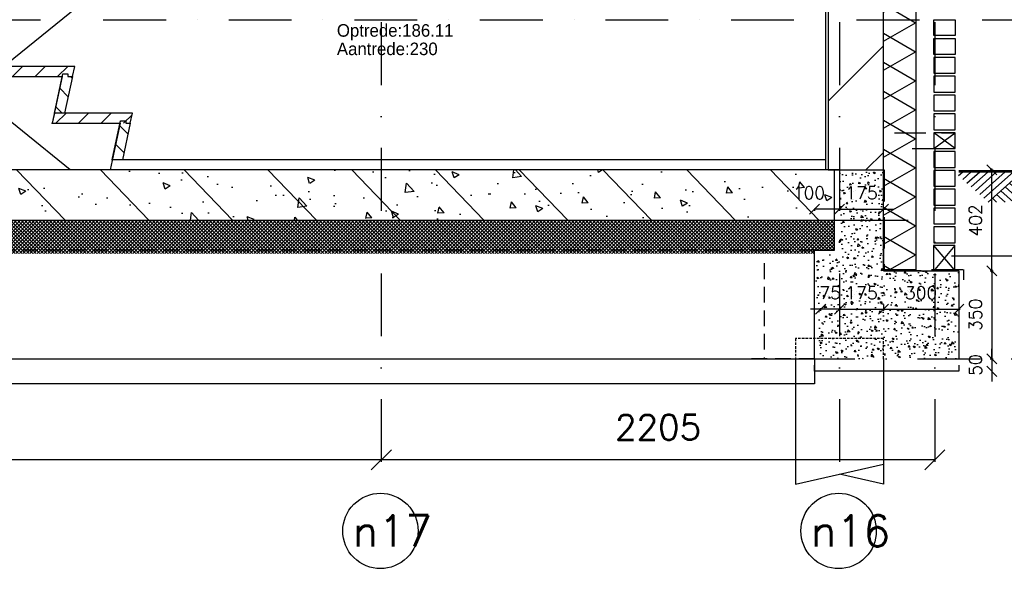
# Model space of a CAD drawing. Extents: x 0 to 317513, y 0 to 193913.
# Tile 38 of 105: x 234982 to 238904, y 90246 to 92446. Entities that reach past the tile are written whole.
import ezdxf
from ezdxf.enums import TextEntityAlignment as Align

# ---------------------------------------------------------------- set-up
doc = ezdxf.new("R2010")
doc.units = 0
doc.header["$LTSCALE"] = 20
doc.header["$MEASUREMENT"] = 0
doc.header["$PDSIZE"] = -1
for name, pattern in [('DASHDOT', [25, 12.5, -6.25, 0, -6.25]), ('DASHED', [0.75, 0.5, -0.25]), ('DD1', [2.66667, 1.66667, -0.5, 0, -0.5]), ('HIDDEN', [9.375, 6.25, -3.125]), ('HIDDEN2', [4.6875, 3.125, -1.5625])]:
    doc.linetypes.add(name, pattern=pattern)
doc.layers.get('0').update_dxf_attribs({"linetype": 'CONTINUOUS'})
doc.layers.get('DEFPOINTS').update_dxf_attribs({"linetype": 'CONTINUOUS'})
for name, color, linetype in [('A--01A1_ACEER', 1, 'CONTINUOUS'), ('A--124D2TRAPPEN', 4, 'CONTINUOUS'), ('A--A21--_F-23-', 9, 'CONTINUOUS'), ('A--A22--_F123-', 9, 'CONTINUOUS'), ('A--A23--_F--3-', 9, 'CONTINUOUS'), ('A--L$7A3-_STRAMIEN', 3, 'CONTINUOUS'), ('A--L11D5_GRONDWERK', 5, 'CONTINUOUS'), ('A--L13A1_VLOEREN', 1, 'CONTINUOUS'), ('A--L13A2_VLOEREN', 2, 'CONTINUOUS'), ('A--L13D4_VLOEREN', 4, 'CONTINUOUS'), ('A--L13DC4_VLOEREN', 4, 'HIDDEN'), ('A--L16--', 7, 'CONTINUOUS'), ('A--L16--_F123-', 7, 'CONTINUOUS'), ('A--L17--', 7, 'CONTINUOUS'), ('A--L17--_F123-', 7, 'CONTINUOUS'), ('A--L21--', 3, 'CONTINUOUS'), ('A--L21--_F--3-', 7, 'CONTINUOUS'), ('A--L21--_F-23-', 4, 'CONTINUOUS'), ('A--L21D1_BUITENWAND', 1, 'CONTINUOUS'), ('A--L21DC1_BUITENWAND', 1, 'HIDDEN'), ('A--L22D1_BINNENWAND', 1, 'CONTINUOUS'), ('A--L23--', 7, 'CONTINUOUS'), ('A--L23--_F--3-', 7, 'CONTINUOUS'), ('A--L24--', 7, 'CONTINUOUS'), ('A--L24A2_TRAPPEN', 2, 'CONTINUOUS'), ('A--L24D1_TRAPPEN1', 1, 'HIDDEN2'), ('A--L28DC1_KONSTRUKTIES', 1, 'HIDDEN2'), ('A--L31--', 2, 'CONTINUOUS'), ('A--M$1A-_F123-', 1, 'CONTINUOUS'), ('A--T$7A-_STRAMIEN', 2, 'CONTINUOUS'), ('A--T01A-35_TEKSTPRES', 3, 'CONTINUOUS'), ('STRAMIEN', 8, 'DD1'), ('X--LR---_CP', 7, 'CONTINUOUS')]:
    doc.layers.add(name, color=color, linetype=linetype)
doc.styles.add('ALFA-0_25', font='ROMANS')
doc.styles.add('HIEMSTRA', font='romans.shx')
doc.styles.add('style1', font='tsacor__.ttf', dxfattribs={"height": 10})
doc.dimstyles.get("Standard").update_dxf_attribs({"dimscale": 40, "dimtxt": 2.5, "dimasz": 2, "dimexe": 0.3, "dimexo": 0.3, "dimgap": 2, "dimtad": 1, "dimdec": 0, "dimzin": 0, "dimdsep": 46, "dimtxsty": 'HIEMSTRA', "dimblk1": 'OBLIQUE', "dimblk2": 'OBLIQUE', "dimsah": 1, "dimcen": 0.09, "dimdle": 0.3, "dimclrd": 1, "dimclre": 1, "dimclrt": 3, "dimadec": 0, "dimazin": 0, "dimtfac": 1, "dimtdec": 4, "dimtix": 1, "dimtmove": 2, "dimatfit": 3, "dimldrblk": 'OBLIQUE', "dimfxl": 0, "dimtvp": 625, "dimtolj": 1, "dimtzin": 0, "dimarcsym": 0})

# ---------------------------------------------------------------- blocks, each defined once
blk = doc.blocks.new('Q010075-')
at = {"layer": 'A--L17--_F123-', "color": 1, "linetype": 'DASHED'}
blk.add_lwpolyline([(-175, 0), (-175, 80), (175, 80), (175, 0)], dxfattribs=at)
at = {"layer": 'A--L17--_F123-', "color": 1, "linetype": 'Continuous'}
for points in [[(175, 0), (175, -500), (-175, -420)], [(-175, 0), (-175, -500), (0, -460)]]:
    blk.add_lwpolyline(points, dxfattribs=at)
at = {"layer": 'X--LR---_CP'}
for p in [(-175, 0), (-175, 0), (175, 0)]:
    blk.add_point(p, dxfattribs=at)
blk = doc.blocks.new('*U936')
at = {"layer": 'A--L23--_F--3-', "color": 2, "linetype": 'Continuous'}
blk.add_lwpolyline([(0, 0), (0, -25), (-575.2, -25), (-575.2, 0)], dxfattribs=at)
blk = doc.blocks.new('_OBLIQUE')
at = {"color": 0, "linetype": 'ByBlock'}
blk.add_line((-0.5, -0.5), (0.5, 0.5), dxfattribs=at)
blk = doc.blocks.new('*D46')
at = {"color": 1, "linetype": 'ByBlock'}
for p, q in [((238172.3, 91293.2), (238132.3, 91293.2)), ((238172.3, 91296.8), (238172.3, 91287.2)), ((238247.3, 91293.2), (238172.3, 91293.2)), ((238247.3, 91296.8), (238247.3, 91287.2)), ((238247.3, 91293.2), (238287.3, 91293.2))]:
    blk.add_line(p, q, dxfattribs=at)
at = {"layer": 'DEFPOINTS', "color": 0, "linetype": 'ByBlock'}
for p in [(238172.3, 91302.8), (238247.3, 91302.8), (238172.3, 91293.2)]:
    blk.add_point(p, dxfattribs=at)
at = {"color": 1, "linetype": 'ByBlock', "xscale": 40, "yscale": 40, "zscale": 40}
blk.add_blockref('_OBLIQUE', (238172.3, 91293.2), dxfattribs=at)
at = {"color": 1, "linetype": 'ByBlock', "xscale": 40, "yscale": 40, "zscale": 40, "rotation": 180}
blk.add_blockref('_OBLIQUE', (238247.3, 91293.2), dxfattribs=at)
at = {"color": 2, "linetype": 'ByBlock', "insert": (238209.8, 91358.2), "char_height": 50, "attachment_point": 5, "style": 'HIEMSTRA'}
blk.add_mtext('\\A1;75', dxfattribs=at)
blk = doc.blocks.new('*D47')
at = {"color": 1, "linetype": 'ByBlock'}
for p, q in [((238247.3, 91293.2), (238207.3, 91293.2)), ((238247.3, 91293.2), (238422.5, 91293.2)), ((238422.5, 91293.2), (238462.5, 91293.2))]:
    blk.add_line(p, q, dxfattribs=at)
at = {"layer": 'DEFPOINTS', "color": 0, "linetype": 'ByBlock'}
for p in [(238247.3, 91293.2), (238422.5, 91293.2), (238422.5, 91293.2)]:
    blk.add_point(p, dxfattribs=at)
at = {"color": 1, "linetype": 'ByBlock', "xscale": 40, "yscale": 40, "zscale": 40}
blk.add_blockref('_OBLIQUE', (238247.3, 91293.2), dxfattribs=at)
at = {"color": 1, "linetype": 'ByBlock', "xscale": 40, "yscale": 40, "zscale": 40, "rotation": 180}
blk.add_blockref('_OBLIQUE', (238422.5, 91293.2), dxfattribs=at)
at = {"color": 2, "linetype": 'ByBlock', "insert": (238334.9, 91358.2), "char_height": 50, "attachment_point": 5, "style": 'HIEMSTRA'}
blk.add_mtext('\\A1;175', dxfattribs=at)
blk = doc.blocks.new('*D48')
at = {"color": 1, "linetype": 'ByBlock'}
for p, q in [((238422.5, 91311.8), (238422.5, 91287.2)), ((238722.3, 91311.8), (238722.3, 91287.2)), ((238416.5, 91293.2), (238728.3, 91293.2))]:
    blk.add_line(p, q, dxfattribs=at)
at = {"layer": 'DEFPOINTS', "color": 0, "linetype": 'ByBlock'}
for p in [(238422.5, 91317.8), (238722.3, 91317.8), (238722.3, 91293.2)]:
    blk.add_point(p, dxfattribs=at)
at = {"color": 1, "linetype": 'ByBlock', "xscale": 40, "yscale": 40, "zscale": 40, "rotation": 180}
blk.add_blockref('_OBLIQUE', (238422.5, 91293.2), dxfattribs=at)
at = {"color": 1, "linetype": 'ByBlock', "xscale": 40, "yscale": 40, "zscale": 40}
blk.add_blockref('_OBLIQUE', (238722.3, 91293.2), dxfattribs=at)
at = {"color": 2, "linetype": 'ByBlock', "insert": (238572.4, 91358.2), "char_height": 50, "attachment_point": 5, "style": 'HIEMSTRA'}
blk.add_mtext('\\A1;300', dxfattribs=at)
blk = doc.blocks.new('*D49')
at = {"color": 1, "linetype": 'ByBlock'}
for p, q in [((238147.3, 91694.8), (238147.3, 91685.2)), ((238247.3, 91694.8), (238247.3, 91685.2)), ((238253.3, 91691.2), (238147.3, 91691.2))]:
    blk.add_line(p, q, dxfattribs=at)
at = {"layer": 'DEFPOINTS', "color": 0, "linetype": 'ByBlock'}
for p in [(238147.3, 91700.8), (238247.3, 91700.8), (238147.3, 91691.2)]:
    blk.add_point(p, dxfattribs=at)
at = {"color": 1, "linetype": 'ByBlock', "xscale": 40, "yscale": 40, "zscale": 40, "rotation": 180}
blk.add_blockref('_OBLIQUE', (238147.3, 91691.2), dxfattribs=at)
at = {"color": 1, "linetype": 'ByBlock', "xscale": 40, "yscale": 40, "zscale": 40}
blk.add_blockref('_OBLIQUE', (238247.3, 91691.2), dxfattribs=at)
at = {"color": 2, "linetype": 'ByBlock', "insert": (238125.7, 91756.2), "char_height": 50, "attachment_point": 5, "style": 'HIEMSTRA'}
blk.add_mtext('\\A1;100', dxfattribs=at)
blk = doc.blocks.new('*D50')
at = {"color": 1, "linetype": 'ByBlock'}
for p, q in [((238247.3, 91691.2), (238207.3, 91691.2)), ((238247.3, 91691.2), (238422.5, 91691.2)), ((238422.5, 91691.2), (238462.5, 91691.2))]:
    blk.add_line(p, q, dxfattribs=at)
at = {"layer": 'DEFPOINTS', "color": 0, "linetype": 'ByBlock'}
for p in [(238247.3, 91691.2), (238422.5, 91691.2), (238422.5, 91691.2)]:
    blk.add_point(p, dxfattribs=at)
at = {"color": 1, "linetype": 'ByBlock', "xscale": 40, "yscale": 40, "zscale": 40}
blk.add_blockref('_OBLIQUE', (238247.3, 91691.2), dxfattribs=at)
at = {"color": 1, "linetype": 'ByBlock', "xscale": 40, "yscale": 40, "zscale": 40, "rotation": 180}
blk.add_blockref('_OBLIQUE', (238422.5, 91691.2), dxfattribs=at)
at = {"color": 2, "linetype": 'ByBlock', "insert": (238334.9, 91756.2), "char_height": 50, "attachment_point": 5, "style": 'HIEMSTRA'}
blk.add_mtext('\\A1;175', dxfattribs=at)
blk = doc.blocks.new('*D51')
at = {"color": 1, "linetype": 'ByBlock'}
for p, q in [((238847.7, 91445.9), (238859.9, 91445.9)), ((238853.9, 91451.9), (238853.9, 91089.9)), ((238847.7, 91095.9), (238859.9, 91095.9))]:
    blk.add_line(p, q, dxfattribs=at)
at = {"layer": 'DEFPOINTS', "color": 0, "linetype": 'ByBlock'}
for p in [(238841.7, 91445.9), (238841.7, 91095.9), (238853.9, 91095.9)]:
    blk.add_point(p, dxfattribs=at)
at = {"color": 1, "linetype": 'ByBlock', "xscale": 40, "yscale": 40, "zscale": 40}
for p, rotation in [((238853.9, 91445.9), 90), ((238853.9, 91095.9), 270)]:
    blk.add_blockref('_OBLIQUE', p, dxfattribs=dict(at, rotation=rotation))
at = {"color": 2, "linetype": 'ByBlock', "insert": (238788.9, 91270.9), "char_height": 50, "attachment_point": 5, "rotation": 90, "style": 'HIEMSTRA'}
blk.add_mtext('\\A1;350', dxfattribs=at)
blk = doc.blocks.new('*D52')
at = {"color": 1, "linetype": 'ByBlock'}
for p, q in [((238853.9, 91095.9), (238853.9, 91135.9)), ((238853.9, 91095.9), (238853.9, 91045.9)), ((238853.9, 91045.9), (238853.9, 91005.9))]:
    blk.add_line(p, q, dxfattribs=at)
at = {"layer": 'DEFPOINTS', "color": 0, "linetype": 'ByBlock'}
for p in [(238853.9, 91095.9), (238853.9, 91045.9), (238853.9, 91045.9)]:
    blk.add_point(p, dxfattribs=at)
at = {"color": 1, "linetype": 'ByBlock', "xscale": 40, "yscale": 40, "zscale": 40}
for p, rotation in [((238853.9, 91095.9), 270), ((238853.9, 91045.9), 90)]:
    blk.add_blockref('_OBLIQUE', p, dxfattribs=dict(at, rotation=rotation))
at = {"color": 2, "linetype": 'ByBlock', "insert": (238788.9, 91070.9), "char_height": 50, "attachment_point": 5, "rotation": 90, "style": 'HIEMSTRA'}
blk.add_mtext('\\A1;50', dxfattribs=at)
blk = doc.blocks.new('*U927')
at = {"layer": 'A--A21--_F-23-', "linetype": 'Continuous'}
h = blk.add_hatch(dxfattribs=at)
h.set_pattern_fill('ALFAISO', color=256, scale=100, angle=90, style=0)
h.set_pattern_definition([(150, (50, -3e-15), (-50, -86.6025), []), (210, (50, -3e-15), (50, -86.6025), [])])
h.paths.add_polyline_path([(0, 0), (-65, 0), (-65, 5571), (0, 5571), (65, 5571), (65, 0)])
at = {"layer": 'A--L21--_F--3-', "color": 3, "linetype": 'Continuous'}
for points in [[(0, 0), (-65, 0), (-65, 5571), (0, 5571)], [(0, 0), (65, 0), (65, 5571), (0, 5571)]]:
    blk.add_lwpolyline(points, dxfattribs=at)
blk = doc.blocks.new('*D127')
at = {"color": 1, "linetype": 'ByBlock'}
for p, q in [((236422.3, 90705), (236422.3, 90693)), ((238627.3, 90693), (236422.3, 90693)), ((238627.3, 90705), (238627.3, 90693))]:
    blk.add_line(p, q, dxfattribs=at)
at = {"layer": 'DEFPOINTS', "color": 0, "linetype": 'ByBlock'}
for p in [(236422.3, 90693), (236422.3, 90693), (238627.3, 90693)]:
    blk.add_point(p, dxfattribs=at)
at = {"color": 1, "linetype": 'ByBlock', "xscale": 80, "yscale": 80, "zscale": 80, "rotation": 180}
blk.add_blockref('_OBLIQUE', (236422.3, 90693), dxfattribs=at)
at = {"color": 1, "linetype": 'ByBlock', "xscale": 80, "yscale": 80, "zscale": 80}
blk.add_blockref('_OBLIQUE', (238627.3, 90693), dxfattribs=at)
at = {"color": 3, "linetype": 'ByBlock', "insert": (237524.8, 90823), "char_height": 100, "attachment_point": 5, "style": 'HIEMSTRA'}
blk.add_mtext('\\A1;2205', dxfattribs=at)
blk = doc.blocks.new('*D128')
at = {"color": 1, "linetype": 'ByBlock'}
for p, q in [((231022.3, 90705), (231022.3, 90693)), ((236422.3, 90693), (231022.3, 90693)), ((236422.3, 90705), (236422.3, 90693))]:
    blk.add_line(p, q, dxfattribs=at)
at = {"layer": 'DEFPOINTS', "color": 0, "linetype": 'ByBlock'}
for p in [(231022.3, 90693), (231022.3, 90693), (236422.3, 90693)]:
    blk.add_point(p, dxfattribs=at)
at = {"color": 1, "linetype": 'ByBlock', "xscale": 80, "yscale": 80, "zscale": 80, "rotation": 180}
blk.add_blockref('_OBLIQUE', (231022.3, 90693), dxfattribs=at)
at = {"color": 1, "linetype": 'ByBlock', "xscale": 80, "yscale": 80, "zscale": 80}
blk.add_blockref('_OBLIQUE', (236422.3, 90693), dxfattribs=at)
at = {"color": 3, "linetype": 'ByBlock', "insert": (233722.3, 90823), "char_height": 100, "attachment_point": 5, "style": 'HIEMSTRA'}
blk.add_mtext('\\A1;5400', dxfattribs=at)
blk = doc.blocks.new('TRAPTREDE')
at = {"layer": 'A--01A1_ACEER'}
h = blk.add_hatch(dxfattribs=at)
h.set_pattern_fill('ANSI31', color=256, scale=20, angle=90, style=0)
h.set_pattern_definition([(135, (-78993.37, -57903.14), (-44.90128, -44.90128), [])])
edge = h.paths.add_edge_path()
edge.add_line((-292.6, 0), (-310.9, 0))
edge.add_line((-310.9, 0), (-319.5, 40))
edge.add_line((-319.5, 40), (-8.6, 40))
edge.add_line((-8.6, 40), (0, 0))
edge.add_line((0, 0), (-270, 0))
at = {"layer": 'A--L24A2_TRAPPEN'}
blk.add_lwpolyline([(-270, 0), (-272.1, 10), (-292.6, 10), (-292.6, 0), (-310.9, 0), (-319.5, 40), (-8.6, 40), (0, 0)], close=True, dxfattribs=at)
at = {"layer": 'X--LR---_CP', "color": 1}
blk.add_point((0, 0), dxfattribs=at)
blk = doc.blocks.new('STOOTBORD')
at = {"layer": 'A--01A1_ACEER'}
h = blk.add_hatch(dxfattribs=at)
h.set_pattern_fill('ANSI31', color=256, scale=20, style=0)
h.set_pattern_definition([(45, (-78754.77, -57757.03), (-44.90128, 44.90128), [])])
h.paths.add_polyline_path([(0, 0), (-33.6, 156.1), (-54, 156.1), (-54, 146.1), (-72.3, 146.1), (-40.9, 0)])
at = {"layer": 'A--L24A2_TRAPPEN'}
blk.add_lwpolyline([(0, 0), (-33.6, 156.1), (-54, 156.1), (-54, 146.1), (-72.3, 146.1), (-40.9, 0)], close=True, dxfattribs=at)
at = {"layer": 'X--LR---_CP'}
blk.add_point((0, 0), dxfattribs=at)
blk = doc.blocks.new('*D203')
at = {"color": 1, "linetype": 'ByBlock'}
for p, q in [((238853.9, 91439.9), (238853.9, 91853.6)), ((238847.7, 91847.6), (238859.9, 91847.6)), ((238847.7, 91445.9), (238859.9, 91445.9))]:
    blk.add_line(p, q, dxfattribs=at)
at = {"layer": 'DEFPOINTS', "color": 0, "linetype": 'ByBlock'}
for p in [(238841.7, 91847.6), (238853.9, 91847.6), (238841.7, 91445.9)]:
    blk.add_point(p, dxfattribs=at)
at = {"color": 1, "linetype": 'ByBlock', "xscale": 40, "yscale": 40, "zscale": 40}
for p, rotation in [((238853.9, 91847.6), 90), ((238853.9, 91445.9), 270)]:
    blk.add_blockref('_OBLIQUE', p, dxfattribs=dict(at, rotation=rotation))
at = {"color": 2, "linetype": 'ByBlock', "insert": (238788.9, 91646.7), "char_height": 50, "attachment_point": 5, "rotation": 90, "style": 'HIEMSTRA'}
blk.add_mtext('\\A1;402', dxfattribs=at)
blk = doc.blocks.new('Q010064-')
at = {"layer": 'A--L16--_F123-', "color": 1, "linetype": 'Continuous'}
for points in [[(37.5, -37.5), (75, 0)], [(75, -75), (150, 0)], [(112.5, -112.5), (225, 0)], [(150, -150), (300, 0)], [(187.5, -187.5), (375, 0)], [(225, -225), (450, 0)], [(262.5, -262.5), (525, 0)], [(300, -300), (600, 0)], [(900, -300), (600, 0)], [(750, -300), (525, -75)], [(825, -300), (562.5, -37.5)], [(600, -300), (450, -150)], [(675, -300), (487.5, -112.5)], [(450, -300), (375, -225)], [(525, -300), (412.5, -187.5)], [(375, -300), (337.5, -262.5)]]:
    blk.add_lwpolyline(points, dxfattribs=at)
at = {"layer": 'X--LR---_CP'}
blk.add_point((600, 0), dxfattribs=at)
blk.add_point((600, 0), dxfattribs=at)
blk = doc.blocks.new('A$C543B4771')
at = {"layer": 'A--L16--', "xscale": 0.4504033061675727, "yscale": 0.3999999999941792}
for p in [(-16.9, 120), (253.4, 120), (523.6, 120), (793.8, 120), (1064.1, 120)]:
    blk.add_blockref('Q010064-', p, dxfattribs=at)

msp = doc.modelspace()

# ---------------------------------------------------------------- hatches: boundary and pattern name
at = {"layer": 'A--A22--_F123-'}
h = msp.add_hatch(dxfattribs=at)
h.set_pattern_fill('ALFALINE', color=256, scale=300, angle=-90, style=0, pattern_type=2)
h.set_pattern_definition([(225, (397244.7, 0), (-212.13203, 212.13203), [])])
h.paths.add_polyline_path([(238202.3, 97170.9), (238202.3, 91847.6), (238422.3, 91847.6), (238422.3, 97170.9)])
at = {"layer": 'A--A23--_F--3-'}
h = msp.add_hatch(dxfattribs=at)
h.set_pattern_fill('ALFABET', color=256, scale=40, angle=1, style=0, pattern_type=2)
h.set_pattern_definition([(134, (397271.65, -558.33), (172.64155, 166.718), []), (129, (397271.65, -558.33), (-287.29845, -20.08986), [30, -330]), (184, (397271.65, -558.33), (60.7431, 299.8624), [24, -264]), (78.5486, (397247.7, -560), (-226.55556, 279.77237), [25.49608, -280.45684]), (132.8158, (397273.04, -478.35), (-427.9869, -58.74715), [45, -495]), (82.3644, (397237.38, -483.24), (-367.0079, 396.11265), [38.2441, -420.6852]), (187.8158, (397273.04, -478.35), (-367.0076, 396.1129), [36, -396]), (158, (397232.7, -497.64), (-241.53712, -156.85604), [30, -330]), (213, (397232.7, -497.64), (-92.24906, 291.7144), [24, -264]), (107.5486, (397212.57, -510.72), (-333.7863, 134.8581), [25.49608, -280.45684]), (141.5, (397271.65, -558.33), (-2.53928, 133.22215), [0, -260.8, 0, -268, 0, -265]), (171.5, (397271.65, -558.33), (-102.45841, 159.57714), [0, -152.8, 0, -254.8, 0, -101]), (211.5, (397360.83, -559.89), (-213.65391, -5.29398), [0, -100, 0, -312, 0, -414]), (221.5, (397400.83, -560.59), (-232.54011, 44.1071), [0, -130, 0, -207.2, 0, -294]), (221.5, (397400.83, -560.59), (-232.54011, 44.1071), [0, -130, 0, -207.2, 0, -294])])
h.paths.add_polyline_path([(234490.6, 91647.6), (238227.3, 91647.6), (238227.3, 91847.6), (234490.6, 91847.6)])
h = msp.add_hatch(dxfattribs=at)
h.set_pattern_fill('AR-CONC', color=256, scale=10, style=0)
h.set_pattern_definition([(130, (392844.686, 1e-11), (-71.726018, -6.275213), [7.5, -82.5]), (185, (392844.686, 1e-11), (13.875133, 75.219213), [6, -66]), (79.5486, (392838.71, -0.52), (-57.850938, 68.943954), [6.37402, -70.11421]), (133.8158, (392844.69, 20), (-106.724105, -16.5519), [11.25, -123.75]), (83.3644, (392835.79, 18.62), (-93.46627, 97.41179), [9.56103, -105.1713]), (188.8158, (392844.69, 20), (-93.466195, 97.41186), [9, -99]), (159, (392834.686, 15), (-59.690705, -40.26189), [7.5, -82.5]), (214, (392834.686, 15), (-24.331533, 72.515005), [6, -66]), (108.5486, (392829.71, 11.645), (-84.022263, 32.25305), [6.37402, -70.11421]), (142.5, (392844.686, 1e-11), (-1.2159855, 33.2893854), [0, -65.2, 0, -67, 0, -66.25]), (172.5, (392844.686, 1e-11), (-26.306954, 39.441171), [0, -38.2, 0, -63.7, 0, -25.25]), (212.5, (392866.986, 1e-11), (-53.3822436, -2.255487), [0, -25, 0, -78, 0, -103.5]), (222.5, (392876.986, 1e-11), (-58.318617, 10.010498), [0, -32.5, 0, -51.8, 0, -73.5])])
h.paths.add_polyline_path([(238722.3, 91095.9), (238172.3, 91095.9), (238147.3, 91512.6), (238247.3, 91512.6), (238247.3, 91847.6), (238422.5, 91847.6), (238422.5, 91450.9), (238422.5, 91445.9), (238722.3, 91445.9)])
h = msp.add_hatch(dxfattribs=at)
h.set_pattern_fill('ALFAKRS', color=256, scale=10, style=0, pattern_type=2)
h.set_pattern_definition([(45, (164119.755, -558.334), (-7.0710678, 7.0710678), []), (135, (164119.755, -558.334), (-7.0710678, -7.0710678), [])])
h.paths.add_polyline_path([(238153.6, 91515.6), (234490.6, 91515.6), (234490.6, 91647.6), (238227.3, 91647.6), (238227.3, 91527.6), (238147.3, 91527.6), (238147.3, 91515.6)])

# ---------------------------------------------------------------- linework, layer by layer
at = {"layer": 'A--01A1_ACEER', "color": 2}
msp.add_line((239344.5, 91504.2), (238694, 91504.2), dxfattribs=at)
at = {"layer": 'A--124D2TRAPPEN'}
for points in [[(234610.6, 92405.9), (234921.5, 92405.9), (234881.5, 92219.8), (234881.5, 92219.8), (235151.5, 92219.8), (235111.5, 92033.7), (235381.5, 92033.7), (235341.8, 91847.6)], [(235182.5, 91847.6), (234801.5, 92155.9), (234801.5, 92155.9)]]:
    msp.add_lwpolyline(points, dxfattribs=at)
at = {"layer": 'A--L$7A3-_STRAMIEN', "linetype": 'Continuous'}
for centre in [(236418.9, 90410.3), (238243.9, 90410.3)]:
    msp.add_ellipse(centre, major_axis=(106.1, 106.1), ratio=1, dxfattribs=at)
at = {"layer": 'A--L11D5_GRONDWERK'}
for p, q in [((238722.3, 91845.9), (238994.6, 91845.9)), ((238722.3, 91842.9), (239494.6, 91842.9)), ((238722.3, 91839.9), (239994.6, 91839.9))]:
    msp.add_line(p, q, dxfattribs=at)
at = {"layer": 'A--L13A1_VLOEREN'}
msp.add_line((238192.3, 91887.6), (235350.3, 91887.6), dxfattribs=at)
at = {"layer": 'A--L13A2_VLOEREN'}
msp.add_line((238247.3, 91847.6), (235341.8, 91847.6), dxfattribs=at)
at = {"layer": 'A--L13D4_VLOEREN'}
msp.add_line((238147.3, 91527.6), (238227.3, 91527.6), dxfattribs=at)
at = {"layer": 'A--L13DC4_VLOEREN'}
msp.add_line((238425.8, 91450.9), (238740.8, 91450.9), dxfattribs=at)
msp.add_lwpolyline([(238312.8, 91847.6), (238425.8, 91847.6), (238425.8, 91450.9), (238740.8, 91450.9), (238740.8, 91410.3)], dxfattribs=at)
at = {"layer": 'A--L21--'}
for points in [[(238622.9, 92445.9), (238707.9, 92445.9), (238707.9, 92382.9), (238622.9, 92382.9)], [(238622.9, 92370.9), (238707.9, 92370.9), (238707.9, 92307.9), (238622.9, 92307.9)], [(238622.9, 92232.9), (238707.9, 92232.9), (238707.9, 92295.9), (238622.9, 92295.9)], [(238622.9, 92157.9), (238707.9, 92157.9), (238707.9, 92220.9), (238622.9, 92220.9)], [(238622.9, 92082.9), (238707.9, 92082.9), (238707.9, 92145.9), (238622.9, 92145.9)], [(238622.9, 92007.9), (238707.9, 92007.9), (238707.9, 92070.9), (238622.9, 92070.9)], [(238622.9, 91932.9), (238707.9, 91932.9), (238707.9, 91995.9), (238622.9, 91995.9)], [(238622.9, 91857.9), (238707.9, 91857.9), (238707.9, 91920.9), (238622.9, 91920.9)], [(238622.9, 91782.9), (238707.9, 91782.9), (238707.9, 91845.9), (238622.9, 91845.9)]]:
    msp.add_lwpolyline(points, close=True, dxfattribs=at)
at = {"layer": 'A--L21--_F-23-'}
msp.add_lwpolyline([(238202.3, 97170.9), (238202.3, 91847.6), (238422.3, 91847.6), (238422.3, 97170.9)], close=True, dxfattribs=at)
at = {"layer": 'A--L21--_F-23-', "linetype": 'Continuous'}
msp.add_lwpolyline([(234490.6, 91647.6), (238227.3, 91647.6), (238227.3, 91847.6), (234490.6, 91847.6)], close=True, dxfattribs=at)
msp.add_lwpolyline([(238147.3, 91095.9), (238147.3, 91527.6), (238227.3, 91527.6), (238227.3, 91647.6), (238422.5, 91647.6), (238422.5, 91446), (238722.6, 91446), (238722.6, 91095.9)], dxfattribs=at)
at = {"layer": 'A--L21D1_BUITENWAND'}
msp.add_line((238572.3, 91445.9), (238487.3, 91445.9), dxfattribs=at)
for p in [(238487.3, 91445.9), (238547.3, 91445.9), (238547.3, 91445.9)]:
    msp.add_point(p, dxfattribs=at)
at = {"layer": 'A--L21DC1_BUITENWAND'}
for p, q in [((238466.2, 91995.9), (238707.9, 91995.9)), ((238622.9, 91933.7), (238707.9, 91995.9)), ((238707.9, 91932.9), (238622.9, 91995.9)), ((238536.2, 91932.9), (238707.9, 91932.9)), ((238520.5, 91645.9), (238147.3, 91645.9)), ((238622.3, 91546.2), (238707.3, 91445.9)), ((238707.3, 91546.2), (238622.3, 91445.9)), ((238707.3, 91546.2), (238622.3, 91546.2))]:
    msp.add_line(p, q, dxfattribs=at)
for points in [[(238622.9, 91707.9), (238707.9, 91707.9), (238707.9, 91770.9), (238622.9, 91770.9)], [(238622.9, 91632.9), (238707.9, 91632.9), (238707.9, 91695.9), (238622.9, 91695.9)], [(238622.9, 91557.9), (238707.9, 91557.9), (238707.9, 91620.9), (238622.9, 91620.9)], [(238622.3, 91445.9), (238707.3, 91445.9), (238707.3, 91546.2), (238622.3, 91546.2)]]:
    msp.add_lwpolyline(points, close=True, dxfattribs=at)
at = {"layer": 'A--L22D1_BINNENWAND'}
msp.add_line((238192.3, 91847.6), (238192.3, 98307.9), dxfattribs=at)
at = {"layer": 'A--L24D1_TRAPPEN1', "linetype": 'Continuous'}
msp.add_lwpolyline([(237176.1, 94087), (234789.6, 92155.9), (234720.6, 92155.9), (234720.6, 92155.9)], dxfattribs=at)
at = {"layer": 'A--L28DC1_KONSTRUKTIES'}
for p, q in [((238147.3, 91527.6), (234492.6, 91527.6)), ((237947.3, 91475.9), (237947.3, 91095.9)), ((237947.3, 91475.9), (237947.3, 91095.9)), ((238147.2, 91095.9), (237872.3, 91095.9))]:
    msp.add_line(p, q, dxfattribs=at)
at = {"layer": 'A--L31--'}
msp.add_lwpolyline([(226276.6, 91095.9), (238147.3, 91095.9), (238147.3, 90995.9), (226276.6, 90995.9)], dxfattribs=at)
at = {"layer": 'STRAMIEN', "linetype": 'DASHDOT'}
for p, q in [((236422.3, 109939.1), (236422.3, 90566.6)), ((238247.3, 109939.1), (238247.3, 90566.6)), ((238627.3, 109939.1), (238627.3, 90566.6)), ((139295.6, 92445.9), (241970.6, 92445.9)), ((208052.5, 91095.9), (241970.6, 91095.9))]:
    msp.add_line(p, q, dxfattribs=at)

# ---------------------------------------------------------------- block references
at = {"layer": 'A--L17--', "xscale": -1}
msp.add_blockref('Q010075-', (238247.3, 91095.9), dxfattribs=at)
at = {"layer": 'A--L21--'}
for name, p in [('*U927', (238487.5, 91446)), ('A$C543B4771', (238721.3, 91719.9))]:
    msp.add_blockref(name, p, dxfattribs=at)
at = {"layer": 'A--L23--'}
msp.add_blockref('*U936', (238722.3, 91070.9), dxfattribs=at)
at = {"layer": 'A--L24--', "xscale": -1}
for name, p in [('TRAPTREDE', (234881.5, 92219.8)), ('STOOTBORD', (235120.1, 92073.7)), ('TRAPTREDE', (235111.5, 92033.7)), ('STOOTBORD', (235350.1, 91887.6))]:
    msp.add_blockref(name, p, dxfattribs=at)

# ---------------------------------------------------------------- texts
at = {"layer": 'A--T$7A-_STRAMIEN', "style": 'ALFA-0_25'}
for s, p in [('n17', (236466.5, 90410.3)), ('n16', (238291.5, 90410.3))]:
    msp.add_text(s, height=125, dxfattribs=at).set_placement(p, align=Align.MIDDLE_CENTER)
at = {"layer": 'A--T01A-35_TEKSTPRES', "style": 'style1'}
for s, p in [('Optrede:186.11', (236245.3, 92378.2)), ('Aantrede:230', (236245.3, 92304.8))]:
    msp.add_text(s, height=50, dxfattribs=at).set_placement(p)

# ---------------------------------------------------------------- dimensions: what is measured, and where the dimension line sits
at = {"layer": 'A--M$1A-_F123-'}
for base, p1, p2, picture, middle in [((238853.9, 91847.6), (238841.7, 91445.9), (238841.7, 91847.6), '*D203', (238788.9, 91646.7)), ((238853.9, 91095.9), (238841.7, 91445.9), (238841.7, 91095.9), '*D51', (238788.9, 91270.9)), ((238853.9, 91045.9), (238853.9, 91095.9), (238853.9, 91045.9), '*D52', (238788.9, 91070.9))]:
    dim = msp.add_linear_dim(base=base, p1=p1, p2=p2, angle=270, dimstyle='Standard', override={"dimscale": 20, "dimclrt": 2}, dxfattribs=at)
    dim.commit()
    dim.dimension.update_dxf_attribs({"geometry": picture, "text_midpoint": middle})
dim = msp.add_linear_dim(base=(238147.3, 91691.2), p1=(238247.3, 91700.8), p2=(238147.3, 91700.8), dimstyle='Standard', override={"dimscale": 20, "dimclrt": 2}, dxfattribs=at)
dim.commit()
dim.dimension.update_dxf_attribs({"geometry": '*D49', "text_midpoint": (238125.7, 91756.2), "dimtype": 160})
for base, p1, p2, override, picture, middle in [((238422.5, 91691.2), (238247.3, 91691.2), (238422.5, 91691.2), {"dimscale": 20, "dimclrt": 2}, '*D50', (238334.9, 91756.2)), ((238172.3, 91293.2), (238247.3, 91302.8), (238172.3, 91302.8), {"dimscale": 20, "dimclrt": 2}, '*D46', (238209.8, 91358.2)), ((238422.5, 91293.2), (238247.3, 91293.2), (238422.5, 91293.2), {"dimscale": 20, "dimclrt": 2}, '*D47', (238334.9, 91358.2)), ((238722.3, 91293.2), (238422.5, 91317.8), (238722.3, 91317.8), {"dimscale": 20, "dimclrt": 2}, '*D48', (238572.4, 91358.2)), ((231022.3, 90693), (236422.3, 90693), (231022.3, 90693), {"dimexe": 0, "dimcen": 0, "dimdle": 0, "dimtfac": 0.75, "dimtvp": 1.5}, '*D128', (233722.3, 90823)), ((236422.3, 90693), (238627.3, 90693), (236422.3, 90693), {"dimexe": 0, "dimcen": 0, "dimdle": 0, "dimtfac": 0.75, "dimtvp": 1.5}, '*D127', (237524.8, 90823))]:
    dim = msp.add_linear_dim(base=base, p1=p1, p2=p2, dimstyle='Standard', override=override, dxfattribs=at)
    dim.commit()
    dim.dimension.update_dxf_attribs({"geometry": picture, "text_midpoint": middle})

doc.saveas('drawing.dxf')
